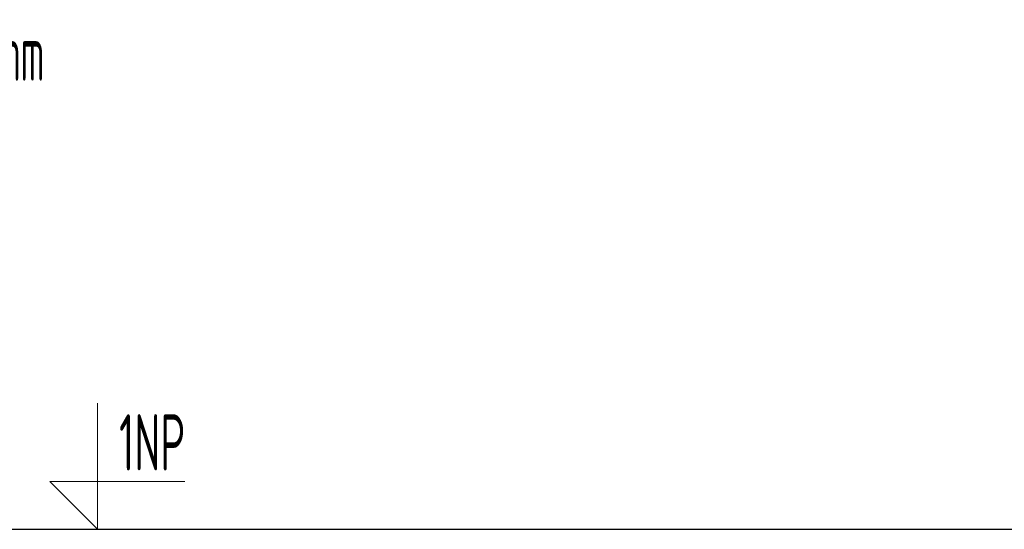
# Model space of a CAD drawing. Header units: millimetres. Extents: x 14365 to 105143, y -126377 to -22383.
# Tile 150 of 191: x 74994 to 77182, y -126377 to -125245. Entities that reach past the tile are written whole.
import ezdxf
from ezdxf.enums import TextEntityAlignment as Align

# ---------------------------------------------------------------- set-up
doc = ezdxf.new("R2010")
doc.units = ezdxf.units.MM
doc.linetypes.add('phl_thick', pattern=[0])
for name, color, linetype, lineweight in [('JS_VYT_POPIS - OBECNĚ', 7, 'Continuous', 5), ('UT_KOTY - DIMENZE', 7, 'Continuous', 5), ('VZT_50 POPIS - OBECNE', 7, 'Continuous', 5)]:
    doc.layers.add(name, color=color, linetype=linetype, lineweight=lineweight)
doc.styles.add('ISOCP 2.5', font='isocp.shx', dxfattribs={"width": 0.6, "height": 2.5})
doc.styles.add('VZT_POPIS', font='isocp.shx', dxfattribs={"width": 0.6, "height": 125})

msp = doc.modelspace()

# ---------------------------------------------------------------- linework, layer by layer
at = {"ltscale": 8}
msp.add_line((31841.3, -126377.2), (105085.1, -126377.2), dxfattribs=at)
at = {"layer": 'VZT_50 POPIS - OBECNE', "linetype": 'phl_thick'}
for p, q in [((75167, -126097.2), (75167, -126377.2)), ((75167, -126377.2), (75060.9, -126271.1)), ((75060.9, -126271.1), (75360.9, -126271.1))]:
    msp.add_line(p, q, dxfattribs=at)

# ---------------------------------------------------------------- texts
at = {"layer": 'JS_VYT_POPIS - OBECNĚ', "style": 'VZT_POPIS', "width": 0.5}
msp.add_text('D-OT VK typ 20 - 700*500 mm', height=125, dxfattribs=at).set_placement((74502.7, -125318.4), align=Align.MIDDLE_CENTER)
at = {"layer": 'UT_KOTY - DIMENZE', "style": 'ISOCP 2.5', "width": 0.6}
msp.add_text('1NP', height=125, dxfattribs=at).set_placement((75214.7, -126246.7))

doc.saveas('drawing.dxf')
